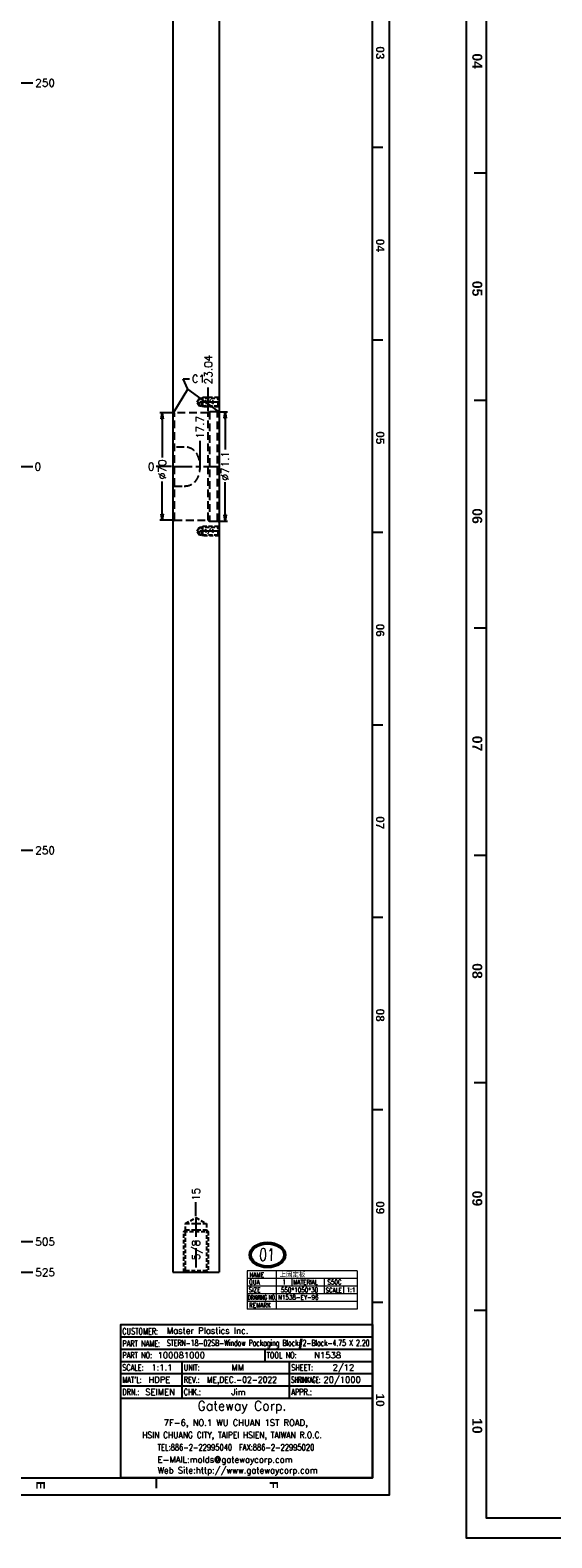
# Model space of a CAD drawing. Extents: x 2651 to 11825, y -3833 to 1075.
# Tile 113 of 256: x 4271 to 4610, y -2845 to -1863. Entities that reach past the tile are written whole.
import ezdxf
from ezdxf.enums import TextEntityAlignment as Align

# ---------------------------------------------------------------- set-up
doc = ezdxf.new("R2010")
doc.units = 0
doc.header["$LTSCALE"] = 10
for name, pattern in [('CENTER', [2, 1.25, -0.25, 0.25, -0.25]), ('DASHED', [0.75, 0.5, -0.25]), ('HIDDEN', [0.375, 0.25, -0.125]), ('PHANTOM', [2.5, 1.25, -0.25, 0.25, -0.25, 0.25, -0.25])]:
    doc.linetypes.add(name, pattern=pattern)
doc.layers.get('0').update_dxf_attribs({"linetype": 'CONTINUOUS'})
doc.layers.get('Defpoints').update_dxf_attribs({"linetype": 'CONTINUOUS'})
for name, color, linetype in [('2', 7, 'CONTINUOUS'), ('96', 7, 'CONTINUOUS'), ('BOX', 4, 'CONTINUOUS'), ('CEN', 1, 'CENTER'), ('DEFAULT_3', 7, 'PHANTOM'), ('DIM', 3, 'CONTINUOUS'), ('DIM1', 3, 'CONTINUOUS'), ('HIDDEN', 6, 'HIDDEN'), ('TEXT', 4, 'CONTINUOUS')]:
    doc.layers.add(name, color=color, linetype=linetype)
doc.styles.add('china', font='txt')
doc.styles.add('romanc', font='romanc.shx')
doc.styles.add('ROMANS', font='romans.shx')
doc.styles.get("Standard").update_dxf_attribs({"font": 'romans.shx'})
doc.dimstyles.new('T5', dxfattribs={"dimtxt": 5, "dimasz": 4, "dimexe": 1.5, "dimexo": 1, "dimgap": 1.5, "dimtad": 0, "dimrnd": 1.38778e-17, "dimzin": 9, "dimdsep": 46, "dimtxsty": 'Standard', "dimblk": 'CLOSED', "dimcen": 0, "dimclrd": 3, "dimclre": 3, "dimclrt": 3, "dimazin": 2, "dimtfac": 0.75, "dimtofl": 0, "dimtmove": 0, "dimatfit": 3, "dimfxl": 0, "dimtolj": 1, "dimarcsym": 0})

# ---------------------------------------------------------------- blocks, each defined once
blk = doc.blocks.new('*D2672')
at = {"layer": 'Defpoints', "color": 0}
for p in [(4263.68, -1622.36), (4272.5, -1622.36), (3988.68, -2147.36)]:
    blk.add_point(p, dxfattribs=at)
at = {"layer": 'DIM', "color": 3, "lineweight": -2}
blk.add_line((4264.68, -1622.36), (4272.5, -1622.36), dxfattribs=at)
at = {"layer": 'DIM', "color": 3, "insert": (4280.43, -1622.36), "char_height": 5, "attachment_point": 5}
blk.add_mtext('\\A1;525', dxfattribs=at)
blk = doc.blocks.new('_Closed')
at = {"color": 0, "linetype": 'ByBlock', "lineweight": -2}
for p, q in [((-1, 0.17), (0, 0)), ((-1, 0.17), (-1, -0.17)), ((0, 0), (-1, -0.17)), ((0, 0), (-1, 0))]:
    blk.add_line(p, q, dxfattribs=at)
blk = doc.blocks.new('*D2673')
at = {"layer": 'Defpoints', "color": 0}
for p in [(3988.68, -2147.36), (4263.68, -2147.36), (4272.5, -2147.36)]:
    blk.add_point(p, dxfattribs=at)
at = {"layer": 'DIM', "color": 3, "lineweight": -2}
blk.add_line((4264.68, -2147.36), (4272.5, -2147.36), dxfattribs=at)
at = {"layer": 'DIM', "color": 3, "insert": (4275.67, -2147.36), "char_height": 5, "attachment_point": 5}
blk.add_mtext('\\A1;0', dxfattribs=at)
blk = doc.blocks.new('*D2674')
at = {"layer": 'Defpoints', "color": 0}
for p in [(3988.68, -2147.36), (4263.68, -2672.36), (4272.5, -2672.36)]:
    blk.add_point(p, dxfattribs=at)
at = {"layer": 'DIM', "color": 3, "lineweight": -2}
blk.add_line((4264.68, -2672.36), (4272.5, -2672.36), dxfattribs=at)
at = {"layer": 'DIM', "color": 3, "insert": (4280.43, -2672.36), "char_height": 5, "attachment_point": 5}
blk.add_mtext('\\A1;525', dxfattribs=at)
blk = doc.blocks.new('*D2675')
at = {"layer": 'Defpoints', "color": 0}
for p in [(3988.68, -2147.36), (4247.49, -2652.36), (4272.5, -2652.36)]:
    blk.add_point(p, dxfattribs=at)
at = {"layer": 'DIM', "color": 3, "lineweight": -2}
blk.add_line((4248.49, -2652.36), (4272.5, -2652.36), dxfattribs=at)
at = {"layer": 'DIM', "color": 3, "insert": (4280.43, -2652.36), "char_height": 5, "attachment_point": 5}
blk.add_mtext('\\A1;505', dxfattribs=at)
blk = doc.blocks.new('*D2676')
at = {"layer": 'Defpoints', "color": 0}
for p in [(3988.68, -2147.36), (4247.49, -2397.36), (4272.5, -2397.36)]:
    blk.add_point(p, dxfattribs=at)
at = {"layer": 'DIM', "color": 3, "lineweight": -2}
blk.add_line((4248.49, -2397.36), (4272.5, -2397.36), dxfattribs=at)
at = {"layer": 'DIM', "color": 3, "insert": (4280.43, -2397.36), "char_height": 5, "attachment_point": 5}
blk.add_mtext('\\A1;250', dxfattribs=at)
blk = doc.blocks.new('*D2677')
at = {"layer": 'Defpoints', "color": 0}
for p in [(4247.49, -1897.36), (4272.5, -1897.36), (3988.68, -2147.36)]:
    blk.add_point(p, dxfattribs=at)
at = {"layer": 'DIM', "color": 3, "lineweight": -2}
blk.add_line((4248.49, -1897.36), (4272.5, -1897.36), dxfattribs=at)
at = {"layer": 'DIM', "color": 3, "insert": (4280.43, -1897.36), "char_height": 5, "attachment_point": 5}
blk.add_mtext('\\A1;250', dxfattribs=at)
blk = doc.blocks.new('*D2678')
at = {"layer": 'Defpoints', "color": 0}
for p in [(4247.49, -1642.36), (4272.5, -1642.36), (3988.68, -2147.36)]:
    blk.add_point(p, dxfattribs=at)
at = {"layer": 'DIM', "color": 3, "lineweight": -2}
blk.add_line((4248.49, -1642.36), (4272.5, -1642.36), dxfattribs=at)
at = {"layer": 'DIM', "color": 3, "insert": (4280.43, -1642.36), "char_height": 5, "attachment_point": 5}
blk.add_mtext('\\A1;505', dxfattribs=at)
blk = doc.blocks.new('*D2767')
at = {"layer": 'Defpoints', "color": 0}
for p in [(4352.7, -2147.36), (4363.68, -2147.36), (4363.68, -2147.36)]:
    blk.add_point(p, dxfattribs=at)
at = {"layer": 'DIM', "color": 3, "lineweight": -2}
blk.add_line((4362.68, -2147.36), (4352.7, -2147.36), dxfattribs=at)
at = {"layer": 'DIM', "color": 3, "insert": (4349.53, -2147.36), "char_height": 5, "attachment_point": 5}
blk.add_mtext('\\A1;0', dxfattribs=at)
blk = doc.blocks.new('*D2768')
at = {"layer": 'Defpoints', "color": 0}
for p in [(4363.68, -1614.2), (4363.68, -1622.36), (4363.68, -2147.36)]:
    blk.add_point(p, dxfattribs=at)
at = {"layer": 'DIM', "color": 3, "lineweight": -2}
blk.add_line((4363.68, -1621.36), (4363.68, -1614.2), dxfattribs=at)
at = {"layer": 'DIM', "color": 3, "insert": (4363.68, -1611.04), "char_height": 5, "attachment_point": 5, "rotation": 90}
blk.add_mtext('\\A1;0', dxfattribs=at)
blk = doc.blocks.new('*D2769')
at = {"layer": 'Defpoints', "color": 0}
for p in [(4393.68, -1614.2), (4393.68, -1622.36), (4363.68, -2147.36)]:
    blk.add_point(p, dxfattribs=at)
at = {"layer": 'DIM', "color": 3, "lineweight": -2}
blk.add_line((4393.68, -1621.36), (4393.68, -1614.2), dxfattribs=at)
at = {"layer": 'DIM', "color": 3, "insert": (4393.68, -1608.66), "char_height": 5, "attachment_point": 5, "rotation": 90}
blk.add_mtext('\\A1;30', dxfattribs=at)
blk = doc.blocks.new('*D2771')
at = {"layer": 'Defpoints', "color": 0}
for p in [(4386.72, -2095.79), (4386.72, -2112.36), (4363.68, -2147.36)]:
    blk.add_point(p, dxfattribs=at)
at = {"layer": 'DIM', "color": 3, "lineweight": -2}
blk.add_line((4386.72, -2111.36), (4386.72, -2095.79), dxfattribs=at)
at = {"layer": 'DIM', "color": 3, "insert": (4386.72, -2084.17), "char_height": 5, "attachment_point": 5, "rotation": 90}
blk.add_mtext('\\A1;23.04', dxfattribs=at)
blk = doc.blocks.new('*D2772')
at = {"layer": 'Defpoints', "color": 0}
for p in [(4381.39, -2130.61), (4363.68, -2147.36), (4381.39, -2147.36)]:
    blk.add_point(p, dxfattribs=at)
at = {"layer": 'DIM', "color": 3, "lineweight": -2}
blk.add_line((4381.39, -2146.36), (4381.39, -2130.61), dxfattribs=at)
at = {"layer": 'DIM', "color": 3, "insert": (4381.39, -2121.85), "char_height": 5, "attachment_point": 5, "rotation": 90}
blk.add_mtext('\\A1;17.7', dxfattribs=at)
blk = doc.blocks.new('*D2775')
at = {"layer": 'Defpoints', "color": 0}
for p in [(4364.68, -2112.36), (4356.74, -2182.36), (4364.68, -2182.36)]:
    blk.add_point(p, dxfattribs=at)
at = {"layer": 'DIM', "color": 3, "lineweight": -2}
for p, q in [((4363.68, -2112.36), (4355.24, -2112.36)), ((4356.74, -2116.36), (4356.74, -2141.47)), ((4356.74, -2178.36), (4356.74, -2157.08)), ((4363.68, -2182.36), (4355.24, -2182.36))]:
    blk.add_line(p, q, dxfattribs=at)
at = {"layer": 'DIM', "color": 3, "lineweight": -2, "xscale": 4, "yscale": 4, "zscale": 4}
for p, rotation in [((4356.74, -2112.36), 90), ((4356.74, -2182.36), 270)]:
    blk.add_blockref('_Closed', p, dxfattribs=dict(at, rotation=rotation))
at = {"layer": 'DIM', "color": 3, "insert": (4356.74, -2149.28), "char_height": 5, "attachment_point": 5, "rotation": 90}
blk.add_mtext('\\A1;%%c70', dxfattribs=at)
blk = doc.blocks.new('*D2776')
at = {"layer": 'Defpoints', "color": 0}
for p in [(4392.68, -2111.81), (4392.68, -2182.91), (4397.67, -2182.91)]:
    blk.add_point(p, dxfattribs=at)
at = {"layer": 'DIM', "color": 3, "lineweight": -2}
for p, q in [((4393.68, -2111.81), (4399.17, -2111.81)), ((4397.67, -2115.81), (4397.67, -2136.25)), ((4397.67, -2178.91), (4397.67, -2157.59)), ((4393.68, -2182.91), (4399.17, -2182.91))]:
    blk.add_line(p, q, dxfattribs=at)
at = {"layer": 'DIM', "color": 3, "lineweight": -2, "xscale": 4, "yscale": 4, "zscale": 4}
for p, rotation in [((4397.67, -2111.81), 90), ((4397.67, -2182.91), 270)]:
    blk.add_blockref('_Closed', p, dxfattribs=dict(at, rotation=rotation))
at = {"layer": 'DIM', "color": 3, "insert": (4397.67, -2146.92), "char_height": 5, "attachment_point": 5, "rotation": 90}
blk.add_mtext('\\A1;%%c71.1', dxfattribs=at)
blk = doc.blocks.new('*D2777')
at = {"layer": 'Defpoints', "color": 0}
for p in [(4363.68, -2147.36), (4378.68, -2626.74), (4378.68, -2636.7)]:
    blk.add_point(p, dxfattribs=at)
at = {"layer": 'DIM', "color": 3, "lineweight": -2}
blk.add_line((4378.68, -2635.7), (4378.68, -2626.74), dxfattribs=at)
at = {"layer": 'DIM', "color": 3, "insert": (4378.68, -2621.55), "char_height": 5, "attachment_point": 5, "rotation": 90}
blk.add_mtext('\\A1;15', dxfattribs=at)
blk = doc.blocks.new('QQQ')
at = {"color": 4}
for p, q in [((-305.2, 2143.08), (-311.2, 2143.08)), ((-1111.2, 2029.08), (-1117.2, 2029.08)), ((-305.2, 2029.08), (-311.2, 2029.08)), ((-1111.2, 1915.08), (-1117.2, 1915.08)), ((-305.2, 1915.08), (-311.2, 1915.08)), ((-1111.2, 1801.08), (-1117.2, 1801.08)), ((-305.2, 1801.08), (-311.2, 1801.08)), ((-1111.2, 1687.08), (-1117.2, 1687.08)), ((-305.2, 1687.08), (-311.2, 1687.08)), ((-1111.2, 1573.08), (-1117.2, 1573.08)), ((-305.2, 1573.08), (-311.2, 1573.08)), ((-1111.2, 1459.08), (-1117.2, 1459.08)), ((-305.2, 1459.08), (-311.2, 1459.08)), ((-439.2, 1349.08), (-439.2, 1355.08))]:
    blk.add_line(p, q, dxfattribs=at)
at = {"layer": 'BOX', "color": 3}
for points in [[(-1121.2, 2485.08), (-1121.2, 1345.08), (-301.2, 1345.08), (-301.2, 2485.08)], [(-1111.2, 2475.08), (-1111.2, 1355.08), (-311.2, 1355.08), (-311.2, 2475.08)]]:
    blk.add_lwpolyline(points, close=True, dxfattribs=at)
at = {"color": 4, "char_height": 5, "attachment_point": 1, "rotation": 270}
for s, width, heights, insert in [('{\\fArial|b1|i0|c0|p34;\\C6;03}', 8, [0], (-304.2, 2203.08)), ('{\\fArial|b1|i0|c0|p34;\\C6;04}', 8, [0], (-1113.2, 2089.08)), ('{\\fArial|b1|i0|c0|p34;\\C6;04}', 8, [0], (-304.2, 2089.08)), ('{\\fArial|b1|i0|c0|p34;\\C6;05}', 8, [0], (-1113.2, 1975.08)), ('{\\fArial|b1|i0|c0|p34;\\C6;05}', 8, [0], (-304.2, 1975.08)), ('{\\fArial|b1|i0|c0|p34;\\C6;06}', 8, [0], (-1113.2, 1861.08)), ('{\\fArial|b1|i0|c0|p34;\\C6;06}', 8, [0], (-304.2, 1861.08)), ('{\\fArial|b1|i0|c0|p34;\\C6;07}', 8, [0], (-1113.2, 1747.08)), ('{\\fArial|b1|i0|c0|p34;\\C6;07}', 8, [0], (-304.2, 1747.08)), ('{\\fArial|b1|i0|c0|p34;\\C6;08}', 8, [0], (-1113.2, 1633.08)), ('{\\fArial|b1|i0|c0|p34;\\C6;08}', 8, [0], (-304.2, 1633.08)), ('{\\fArial|b1|i0|c0|p34;\\C6;09}', 8, [5.81], (-1113.2, 1519.08)), ('{\\fArial|b1|i0|c0|p34;\\C6;09}', 8, [5.81], (-304.2, 1519.08)), ('{\\fArial|b1|i0|c0|p34;\\C6;10}', 8, [0], (-1113.2, 1405.08)), ('{\\fArial|b1|i0|c0|p34;\\C6;10}', 8, [0], (-304.2, 1405.08)), ('{\\fArial|b1|i0|c0|p34;\\C6;E}', 6, [0], (-505.2, 1353.08)), ('{\\fArial|b1|i0|c0|p34;\\C6;F}', 6, [0], (-367.2, 1353.08))]:
    blk.add_mtext_dynamic_manual_height_columns(s, width=width, gutter_width=12.5, heights=heights, dxfattribs=dict(at, insert=insert))

msp = doc.modelspace()

# ---------------------------------------------------------------- linework, layer by layer
at = {"lineweight": 0}
for p, q in [((4483.684, -2671.358), (4411.985, -2671.358)), ((4411.985, -2671.358), (4411.985, -2696.358)), ((4430.982, -2671.358), (4430.982, -2696.358)), ((4483.684, -2671.358), (4483.684, -2696.358)), ((4483.684, -2676.358), (4411.985, -2676.358)), ((4483.684, -2681.358), (4411.985, -2681.358)), ((4441.075, -2676.358), (4441.075, -2681.358)), ((4462.254, -2676.358), (4462.254, -2686.358)), ((4474.768, -2681.358), (4474.768, -2686.358)), ((4483.684, -2686.358), (4411.985, -2686.358)), ((4483.684, -2691.358), (4411.985, -2691.358)), ((4483.684, -2696.358), (4411.985, -2696.358))]:
    msp.add_line(p, q, dxfattribs=at)
at = {"color": 3}
msp.add_lwpolyline([(4493.684, -2806.358), (4329.684, -2806.358), (4329.684, -2706.358), (4493.684, -2706.358)], close=True, dxfattribs=at)
at = {"layer": '2', "color": 2, "linetype": 'CENTER'}
msp.add_line((4363.684, -2147.358), (4393.684, -2147.358), dxfattribs=at)
at = {"layer": '96', "color": 7, "linetype": 'Continuous'}
for p, q in [((4363.684, -1622.358), (4363.684, -2672.358)), ((4393.684, -1622.358), (4393.684, -2672.358)), ((4363.684, -2672.358), (4393.684, -2672.358))]:
    msp.add_line(p, q, dxfattribs=at)
at = {"layer": '96', "color": 6, "linetype": 'DASHED'}
for p, q in [((4364.684, -2112.358), (4363.684, -2111.358)), ((4387.484, -2111.808), (4387.484, -2182.908)), ((4392.684, -2111.808), (4387.484, -2111.808)), ((4393.684, -2110.808), (4392.684, -2111.808)), ((4392.684, -2182.908), (4392.684, -2111.808)), ((4364.684, -2182.358), (4364.684, -2112.358)), ((4386.724, -2112.358), (4364.684, -2112.358)), ((4386.724, -2182.358), (4386.724, -2112.358)), ((4371.07, -2134.658), (4364.684, -2134.658)), ((4364.684, -2160.058), (4371.07, -2160.058)), ((4363.684, -2183.358), (4364.684, -2182.358)), ((4364.684, -2182.358), (4386.724, -2182.358)), ((4387.484, -2182.908), (4392.684, -2182.908)), ((4392.684, -2182.908), (4393.684, -2183.908))]:
    msp.add_line(p, q, dxfattribs=at)
for centre, start, end in [((4387.484, -2112.608), 90, 161.790043), ((4387.484, -2182.108), 198.209957, 270)]:
    msp.add_arc(centre, 0.8, start, end, dxfattribs=at)
for points in [[(4364.684, -2134.658), (4364.351, -2134.658), (4364.018, -2134.658), (4363.684, -2134.658)], [(4363.684, -2160.058), (4364.018, -2160.058), (4364.351, -2160.058), (4364.684, -2160.058)]]:
    msp.add_open_spline(points, degree=3, dxfattribs=at)
msp.add_open_spline([(4371.07, -2160.058), (4371.854, -2160.058), (4372.626, -2159.986), (4374.142, -2159.671), (4374.888, -2159.423), (4376.257, -2158.757), (4376.897, -2158.335), (4378.051, -2157.326), (4378.551, -2156.757), (4379.424, -2155.503), (4379.789, -2154.828), (4380.393, -2153.433), (4380.636, -2152.705), (4381.212, -2150.452), (4381.385, -2148.924), (4381.387, -2146.597), (4381.341, -2145.814), (4381.159, -2144.283), (4381.023, -2143.529), (4380.458, -2141.306), (4379.869, -2139.86), (4378.571, -2137.985), (4378.062, -2137.403), (4376.922, -2136.401), (4376.275, -2135.968), (4374.204, -2134.958), (4372.64, -2134.658), (4371.07, -2134.658)], degree=3, knots=[0, 0, 0, 0, 0.0625, 0.0625, 0.125, 0.125, 0.1875, 0.1875, 0.25, 0.25, 0.3125, 0.3125, 0.375, 0.375, 0.5, 0.5, 0.5625, 0.5625, 0.625, 0.625, 0.75, 0.75, 0.8125, 0.8125, 0.875, 0.875, 1, 1, 1, 1], dxfattribs=at)
at = {"layer": 'CEN'}
for p, q in [((4393.684, -2105.358), (4379.483, -2105.358)), ((4393.684, -2189.358), (4379.483, -2189.358)), ((4378.684, -2636.701), (4378.684, -2672.358))]:
    msp.add_line(p, q, dxfattribs=at)
at = {"layer": 'DEFAULT_3', "color": 3, "linetype": 'Continuous'}
for p, q in [((4329.684, -2714.358), (4493.684, -2714.358)), ((4329.684, -2722.358), (4493.684, -2722.358)), ((4329.684, -2730.358), (4493.684, -2730.358)), ((4369.684, -2754.358), (4369.684, -2730.358)), ((4423.684, -2730.358), (4423.684, -2722.358)), ((4439.684, -2754.358), (4439.684, -2730.358)), ((4329.684, -2738.358), (4493.684, -2738.358)), ((4329.684, -2746.358), (4493.684, -2746.358)), ((4329.684, -2754.358), (4493.684, -2754.358))]:
    msp.add_line(p, q, dxfattribs=at)
at = {"layer": 'DIM1'}
for major_axis, ratio in [((11.718, 0), 0.7055426), ((-10.721, 0), 0.6758257)]:
    msp.add_ellipse((4425.27, -2661.037), major_axis=major_axis, ratio=ratio, dxfattribs=at)
at = {"layer": 'HIDDEN'}
for points in [[(4383.147, -2108.533), (4382.572, -2107.958), (4382.572, -2102.758), (4383.147, -2102.183)], [(4393.684, -2108.533), (4383.147, -2108.533), (4383.147, -2102.183), (4393.684, -2102.183)], [(4393.684, -2108.533), (4393.109, -2107.958), (4393.109, -2102.758), (4393.684, -2102.183)], [(4380.984, -2107.958), (4379.483, -2105.358), (4380.984, -2102.758)], [(4393.109, -2107.958), (4380.984, -2107.958), (4380.984, -2102.758), (4393.109, -2102.758)], [(4380.984, -2191.958), (4379.483, -2189.358), (4380.984, -2186.758)], [(4393.109, -2191.958), (4380.984, -2191.958), (4380.984, -2186.758), (4393.109, -2186.758)], [(4383.147, -2192.533), (4382.572, -2191.958), (4382.572, -2186.758), (4383.147, -2186.183)], [(4393.684, -2192.533), (4383.147, -2192.533), (4383.147, -2186.183), (4393.684, -2186.183)], [(4393.684, -2192.533), (4393.109, -2191.958), (4393.109, -2186.758), (4393.684, -2186.183)], [(4371.934, -2640.598), (4378.684, -2636.701), (4385.434, -2640.598)], [(4371.934, -2671.168), (4371.934, -2640.598), (4385.434, -2640.598), (4385.434, -2671.168)], [(4370.744, -2645.758), (4371.934, -2644.568), (4385.434, -2644.568), (4386.624, -2645.758)], [(4370.744, -2672.358), (4370.744, -2645.758), (4386.624, -2645.758), (4386.624, -2672.358)], [(4370.744, -2672.358), (4371.934, -2671.168), (4385.434, -2671.168), (4386.624, -2672.358)]]:
    msp.add_lwpolyline(points, dxfattribs=at)

# ---------------------------------------------------------------- block references
at = {"layer": 'DIM'}
for p, xscale, yscale, zscale in [((6012.245, -4593.963), 1.3, 1.3, 1.3), ((4836.005, -4296.947), 1.1, 1.1, 1.1)]:
    msp.add_blockref('QQQ', p, dxfattribs=dict(at, xscale=xscale, yscale=yscale, zscale=zscale))

# ---------------------------------------------------------------- texts
at = {"style": 'ROMANS', "oblique": 2, "width": 0.75}
msp.add_text('01', height=8, dxfattribs=at).set_placement((4419.691, -2664.777))
at = {"color": 6, "style": 'china'}
msp.add_text('上固定板', height=3, dxfattribs=at).set_placement((4433.083, -2675.257))
at = {"color": 6, "linetype": 'Continuous', "lineweight": 0, "style": 'romanc', "width": 0.8}
for s, height, p in [('1', 3.06, (4434.887, -2680.194)), ('S50C', 3, (4464.254, -2680.204)), ('N1538-EY-96', 3, (4432.118, -2690.148)), ('550*1050*30', 3, (4433.961, -2685.33)), ('1:1', 3, (4476.809, -2685.282))]:
    msp.add_text(s, height=height, dxfattribs=at).set_placement(p)
at = {"color": 7, "lineweight": 0, "ltscale": 2, "style": 'romanc'}
for s, width, p in [('MATERIAL', 0.8, (4441.867, -2680.271)), ('SCALE', 0.7, (4463.182, -2685.528))]:
    msp.add_text(s, height=3, dxfattribs=dict(at, width=width)).set_placement(p)
for tag, text, width, p in [('QUA', '1', 0.8, (4416.702, -2678.832)), ('SIZE', '', 0.8, (4416.81, -2683.696)), ('NAME', '', 0.8, (4418.255, -2673.91)), ('DRAWING', '', 0.6, (4418.663, -2688.723)), ('NO.', '', 0.6, (4428.507, -2688.65)), ('REMARK', '', 0.8, (4420.301, -2693.723))]:
    msp.add_attdef(tag, text=text, height=3, dxfattribs=dict(at, width=width)).set_placement(p, align=Align.MIDDLE)
at = {"layer": 'DEFAULT_3', "color": 6, "linetype": 'Continuous'}
for s, width, p in [('CUSTOMER:', 0.7, (4330.684, -2712.781)), ('PART NAME:', 0.7, (4330.684, -2720.781)), ('PART NO:', 0.7, (4330.684, -2728.358)), ('TOOL NO:', 0.7, (4424.684, -2728.358)), ('SCALE:', 0.7, (4330.684, -2736.358)), ("MAT'L:", 0.7, (4330.684, -2744.358)), ('UNIT:', 0.7, (4370.684, -2736.358)), ('REV.:', 0.7, (4370.684, -2744.358)), ('SHRINKAGE:', 0.5, (4440.684, -2744.358)), ('SHEET:', 0.7, (4440.684, -2736.358)), ('DRN.:', 0.7, (4330.684, -2752.358)), ('CHK.:', 0.7, (4370.684, -2752.358)), ('APPR.:', 0.7, (4440.684, -2752.358))]:
    msp.add_text(s, height=4, dxfattribs=dict(at, width=width)).set_placement(p)
at = {"layer": 'DEFAULT_3', "color": 7, "linetype": 'Continuous'}
for s, height, p in [('Master Plastics Inc.', 4, (4359.684, -2712.358)), ('100081000', 4, (4353.684, -2728.358)), ('N1538', 4, (4455.684, -2728.358)), ('HDPE', 4, (4347.684, -2744.358)), ('1:1.1', 4, (4349.684, -2736.358)), ('MM', 4, (4401.684, -2736.358)), ('20/1000', 4, (4461.684, -2744.358)), ('2/12', 4, (4467.684, -2736.358)), ('SEIMEN', 4, (4345.684, -2752.358)), ('Jim', 4, (4401.684, -2752.358)), ('Gateway Corp.', 6, (4379.684, -2762.358))]:
    msp.add_text(s, height=height, dxfattribs=at).set_placement(p)
for s, width, p in [('STERN-18-02SB-Window Packaging Block#2-Black-4.75 X 2.20', 0.6, (4359.684, -2720.358)), ('ME,DEC.-02-2022', 0.9, (4385.684, -2744.358))]:
    msp.add_text(s, height=4, dxfattribs=dict(at, width=width)).set_placement(p)
at = {"layer": 'DEFAULT_3', "color": 4, "linetype": 'Continuous'}
msp.add_text('7F-6, NO.1 WU CHUAN 1ST ROAD,', height=4, dxfattribs=at).set_placement((4357.684, -2772.358))
at = {"layer": 'DEFAULT_3', "color": 4, "linetype": 'Continuous', "width": 0.9}
msp.add_text('HSIN CHUANG CITY, TAIPEI HSIEN, TAIWAN R.O.C.', height=4, dxfattribs=at).set_placement((4343.684, -2780.358))
at = {"layer": 'DEFAULT_3', "color": 3, "linetype": 'Continuous', "width": 0.8}
msp.add_text('TEL:886-2-22995040  FAX:886-2-22995020', height=4, dxfattribs=at).set_placement((4353.684, -2788.358))
at = {"layer": 'DEFAULT_3', "color": 3, "linetype": 'Continuous'}
for s, p in [('Web Site:http://www.gatewaycorp.com', (4353.684, -2803.358)), ('E-MAIL:molds@gatewaycorp.com', (4353.684, -2796.358))]:
    msp.add_text(s, height=4, dxfattribs=at).set_placement(p)
at = {"layer": 'DIM', "color": 3, "insert": (4375.916, -2087.686), "char_height": 5, "attachment_point": 1}
msp.add_mtext('\\A1;C1', dxfattribs=at)
at = {"layer": 'TEXT'}
for p in [(4390.509, -2105.358), (4390.509, -2189.358)]:
    msp.add_text('1/4', height=2.5, dxfattribs=at).set_placement(p, align=Align.MIDDLE_RIGHT)
msp.add_text('5/8', height=5, rotation=90, dxfattribs=at).set_placement((4378.684, -2664.418), align=Align.MIDDLE_LEFT)

# ---------------------------------------------------------------- dimensions: what is measured, and where the dimension line sits
at = {"layer": 'DIM'}
for feature_location, offset, dtype, origin, picture, middle in [((4363.684085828, -1622.357951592), (0, 8.153757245), 1, (4363.684085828, -2147.357951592), '*D2768', (4363.684085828, -1611.03752768)), ((4393.684, -1622.358), (0, 8.154), 1, (4363.684, -2147.358), '*D2769', (4393.684, -1608.657)), ((4263.684, -1622.358), (8.814, 0), 0, (3988.684, -2147.358), '*D2672', (4280.427, -1622.358)), ((4247.494, -1642.358), (25.004, 0), 0, (3988.684, -2147.358), '*D2678', (4280.427, -1642.358)), ((4247.494, -1897.358), (25.004, 0), 0, (3988.684, -2147.358), '*D2677', (4280.427, -1897.358)), ((4386.724, -2112.358), (0, 16.565), 1, (4363.684, -2147.358), '*D2771', (4386.724, -2084.174)), ((4381.386, -2147.358), (0, 16.747), 1, (4363.684, -2147.358), '*D2772', (4381.386, -2121.849)), ((4263.684085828, -2147.357951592), (8.814467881, 0), 0, (3988.684085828, -2147.357951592), '*D2673', (4275.665220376, -2147.357951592)), ((4263.684, -2672.358), (8.814, 0), 0, (3988.684, -2147.358), '*D2674', (4280.427, -2672.358)), ((4247.494, -2652.358), (25.004, 0), 0, (3988.684, -2147.358), '*D2675', (4280.427, -2652.358)), ((4247.494, -2397.358), (25.004, 0), 0, (3988.684, -2147.358), '*D2676', (4280.427, -2397.358)), ((4363.684085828, -2147.357951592), (-10.988342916, 0), 0, (4363.684085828, -2147.357951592), '*D2767', (4349.529076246, -2147.357951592)), ((4378.684, -2636.701), (0, 9.965), 1, (4363.684, -2147.358), '*D2777', (4378.684, -2621.546))]:
    dim = msp.add_ordinate_dim(feature_location=feature_location, offset=offset, dtype=dtype, origin=origin, dimstyle='T5', dxfattribs=at)
    dim.commit()
    dim.dimension.update_dxf_attribs({"geometry": picture, "text_midpoint": middle})
for base, p1, p2, picture, middle in [((4397.671, -2182.908), (4392.684, -2111.808), (4392.684, -2182.908), '*D2776', (4397.671, -2146.919)), ((4356.743, -2182.358), (4364.684, -2112.358), (4364.684, -2182.358), '*D2775', (4356.743, -2149.275))]:
    dim = msp.add_linear_dim(base=base, p1=p1, p2=p2, angle=90, text='%%c<>', dimstyle='T5', dxfattribs=at)
    dim.commit()
    dim.dimension.update_dxf_attribs({"geometry": picture, "text_midpoint": middle, "dimtype": 160})

# ---------------------------------------------------------------- leaders
at = {"layer": 'DIM', "annotation_type": 0, "has_hookline": 1, "hookline_direction": 0, "text_width": 6.905}
msp.add_leader([(4364.184, -2111.858), (4373.334, -2096.924), (4370.416, -2090.186), (4374.416, -2090.186)], dimstyle='T5', dxfattribs=at)
at = {"layer": 'DIM'}
msp.add_leader([(4393.184, -2111.308), (4373.334, -2096.924)], dimstyle='T5', dxfattribs=at)

doc.saveas('drawing.dxf')
